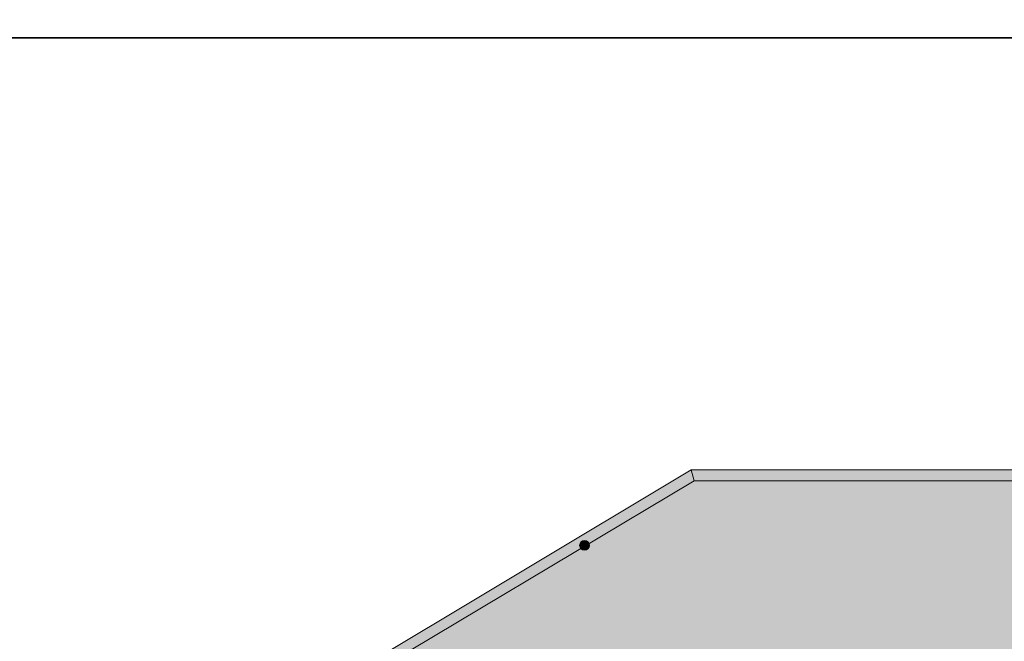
# Model space of a CAD drawing. Header units: millimetres. Extents: x -587 to 358276, y -26688 to 221215.
# Tile 7 of 256: x 128 to 940, y 8261 to 8774. Entities that reach past the tile are written whole.
import ezdxf

# ---------------------------------------------------------------- set-up
doc = ezdxf.new("R2010")
doc.units = ezdxf.units.MM
doc.header["$MEASUREMENT"] = 0
doc.layers.add('a3', color=3, linetype='Continuous', lineweight=30, plot=False)
for name, color, linetype, lineweight in [('l.widokowa', 140, 'Continuous', 15), ('l.wypełnien', 253, 'Continuous', 5), ('wymiarowanie', 176, 'Continuous', 9)]:
    doc.layers.add(name, color=color, linetype=linetype, lineweight=lineweight)

msp = doc.modelspace()

# ---------------------------------------------------------------- hatches: boundary and pattern name
at = {"layer": 'l.wypełnien'}
msp.add_hatch(color=252, dxfattribs=at).paths.add_polyline_path([(787.48, 8159.49), (787.61, 8157.85, 0.368006), (795.86, 8149.6), (805.35, 8149.6), (805.35, 8141.96), (818.35, 8141.57), (818.35, 8131.57), (823.35, 8131.57), (823.35, 8121.57), (274.24, 8121.73), (274.25, 8131.73), (269.24, 8131.73), (269.24, 8141.57), (256.25, 8141.57), (256.25, 8149.75), (246.76, 8149.75, -0.439902), (238, 8159.3), (253.16, 8159.49), (254.99, 8164.69), (255.9, 8165.11), (256.87, 8165.11), (393.67, 8229.95), (681.79, 8402.67), (1231.15, 8402.67), (937.26, 8227.23), (803.89, 8163.97), (802.26, 8159.34)])
h = msp.add_hatch(dxfattribs=at)
h.set_pattern_fill('ANSI31', color=256, scale=50, angle=180, style=0)
h.set_pattern_definition([(135, (3191.29, -2283.1196), (4.4194174, 4.4194174), [])])
h.paths.add_polyline_path([(1231.15, 8351.72), (1231.15, 8402.67), (1216.13, 8393.67), (943.14, 8230.02), (937.26, 8227.23), (803.89, 8163.97), (803.31, 8162.31), (802.26, 8159.34), (787.74, 8159.34, -2.144865), (786.86, 8158.6, 0.213352), (789.86, 8151.89, 0.184552), (795.86, 8149.6), (801.86, 8149.6), (804.69, 8149.6), (805.35, 8149.6), (805.35, 8141.57), (807.61, 8141.57), (818.35, 8141.57), (818.35, 8131.57), (823.35, 8131.57), (823.35, 8121.57), (828.35, 8121.57), (828.35, 8121.57), (828.35, 7788.71), (828.37, 7787.81), (828.39, 7786.82), (828.43, 7784.78, -1.117338), (828.69, 7782.81), (828.35, 7782.81), (828.35, 7777.8), (828.35, 7777.75), (825.74, 7777.75), (825.74, 7752.75), (825.74, 7681.73), (878.35, 7681.73), (878.35, 8153.75), (986.45, 8205.02)])
h = msp.add_hatch(dxfattribs=at)
h.set_pattern_fill('SPANTILE', scale=17, angle=180, style=0)
h.set_pattern_definition([(265.0303, (3175.6502, -2266.1196), (16.99985222, 204.000017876), [15.699024, -376.776457]), (7e-15, (3174.29, -2281.76), (17, -17), [1.36, -15.64]), (180, (3191.29, -2283.12), (-17, 17), [4.76, -12.24]), (90, (3186.53, -2283.12), (17, 17), [1.7, -15.3]), (270, (3175.65, -2281.42), (-17, -17), [1.7, -15.3]), (180, (3175.65, -2283.12), (-17, 17), [1.36, -15.64]), (180, (3191.29, -2281.76), (-17, 17), [3.4, -13.6]), (94.9697, (3187.8902, -2281.7596), (-16.99985222, 204.000017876), [15.699024, -376.776457]), (127.3039, (3187.89024, -2280.9096), (220.999760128, -289.00018261), [4.488136, -444.32475]), (161.5651, (3185.17, -2277.3396), (-34.0000074, 16.9999729), [4.300694, -49.458015]), (198.4349, (3181.09, -2275.9796), (34.0000074, 16.9999729), [4.300694, -49.458015]), (232.6961, (3177.01024, -2277.3396), (-220.999760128, -289.00018261), [4.488136, -444.32475]), (159.7751, (3184.3202, -2278.5296), (186.999953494, -68.000141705), [3.442245, -340.781524]), (200.2249, (3181.0902, -2277.3396), (-186.999953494, -68.000141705), [3.442245, -340.781524]), (232.5946, (3177.8602, -2278.5296), (-170.000169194, -220.999871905), [3.638153, -360.177725]), (127.4054, (3186.5302, -2281.4196), (170.000169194, -220.999871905), [3.638153, -360.177725])])
h.paths.add_polyline_path([(943.14, 8230.02), (937.26, 8227.23), (405.32, 8227.23), (684.28, 8393.67), (1216.13, 8393.67)])
h.paths.add_polyline_path([(803.89, 8163.97), (804.09, 8164.54), (805.33, 8165.11), (277.88, 8165.11), (391.69, 8219.1), (405.32, 8227.23), (937.26, 8227.23)])
at = {"layer": 'wymiarowanie', "ltscale": 0.3}
msp.add_hatch(color=256, dxfattribs=at).paths.add_polyline_path([(598, 8340.51, 1), (589.93, 8340.51, 1)])

# ---------------------------------------------------------------- linework, layer by layer
at = {"layer": 'a3'}
for points in [[(-587.44, 10243.5), (-587.44, 8758.5), (1512.56, 8758.5), (1512.56, 10243.5), (-587.44, 10243.5)], [(-587.44, 8758.5), (-587.44, 7273.5), (1512.56, 7273.5), (1512.56, 8758.5), (-587.44, 8758.5)]]:
    msp.add_lwpolyline(points, dxfattribs=at)
at = {"layer": 'l.widokowa', "color": 7}
msp.add_line((681.79, 8402.67), (684.28, 8393.67), dxfattribs=at)
at = {"layer": 'l.widokowa', "color": 7, "ltscale": 0.3}
msp.add_lwpolyline([(393.67, 8229.95), (681.79, 8402.67)], dxfattribs=at)
at = {"layer": 'l.widokowa', "color": 7, "linetype": 'Continuous', "lineweight": 5}
for points in [[(1231.15, 8402.67), (681.79, 8402.67)], [(1216.13, 8393.67), (684.28, 8393.67)]]:
    msp.add_lwpolyline(points, dxfattribs=at)
at = {"layer": 'l.widokowa', "color": 7}
msp.add_lwpolyline([(391.69, 8219.1), (684.28, 8393.67)], dxfattribs=at)
at = {"layer": 'wymiarowanie', "ltscale": 0.3}
msp.add_circle((593.97, 8340.51), 4.04, dxfattribs=at)

doc.saveas('drawing.dxf')
